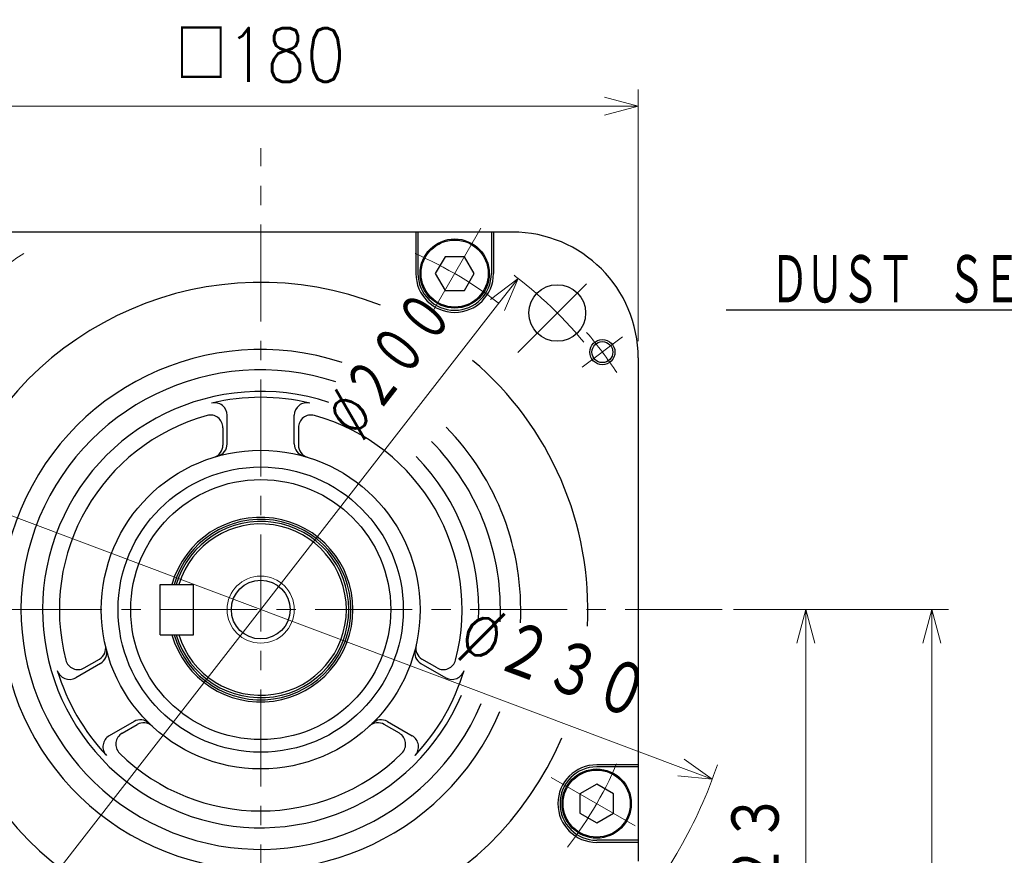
# Model space of a CAD drawing. Header units: millimetres. Extents: x 0 to 1733, y 0 to 1188.
# Tile 152 of 154: x 1043 to 1277, y 761 to 961. Entities that reach past the tile are written whole.
import ezdxf

# ---------------------------------------------------------------- set-up
doc = ezdxf.new("R2010")
doc.units = ezdxf.units.MM
doc.header["$LTSCALE"] = 0.727559
doc.linetypes.add('CENTER', pattern=[50.8, 31.75, -6.35, 6.35, -6.35])
doc.layers.add('NoLayerName_001', color=7, linetype='Continuous')
doc.layers.add('NoLayerName_002', color=7, linetype='Continuous')
doc.styles.get("Standard").update_dxf_attribs({"font": 'txt', "bigfont": 'extfont2'})
doc.dimstyles.get("Standard").update_dxf_attribs({"dimtxt": 2.5, "dimasz": 2.5, "dimexe": 1, "dimexo": 1, "dimtad": 1, "dimdec": 3, "dimzin": 0, "dimdsep": 46, "dimtxsty": 'Standard', "dimcen": 2.5, "dimadec": 3, "dimazin": 0, "dimtfac": 0.75, "dimtdec": 3, "dimtmove": 0, "dimatfit": 3, "dimfxl": 1, "dimarcsym": 0})

# ---------------------------------------------------------------- blocks, each defined once
blk = doc.blocks.new('_OPEN30')
at = {"color": 0, "linetype": 'ByBlock', "lineweight": -2}
for p, q in [((-1, 0.267949), (0, 0)), ((0, 0), (-1, -0.267949)), ((0, 0), (-1, 0))]:
    blk.add_line(p, q, dxfattribs=at)
blk = doc.blocks.new('*D134')
at = {"layer": 'Defpoints', "color": 0}
for p in [(992.34, 860.44), (1207.66, 779.56)]:
    blk.add_point(p, dxfattribs=at)
at = {"layer": 'NoLayerName_002', "color": 0, "linetype": 'Continuous', "lineweight": 13}
blk.add_line((1200.17, 782.38), (999.83, 857.62), dxfattribs=at)
at = {"layer": 'NoLayerName_002', "color": 0, "lineweight": 13, "xscale": 8, "yscale": 8, "zscale": 8}
for p, rotation in [((992.34, 860.44), 159.4127796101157), ((1207.66, 779.56), 339.4127796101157)]:
    blk.add_blockref('_OPEN30', p, dxfattribs=dict(at, rotation=rotation))
at = {"layer": 'NoLayerName_002', "color": 0, "lineweight": 13, "insert": (1170.02, 807.01), "char_height": 14, "attachment_point": 5, "rotation": 339.4128}
blk.add_mtext('\\W0.8000;%%c２３０', dxfattribs=at)
blk = doc.blocks.new('*D135')
at = {"layer": 'Defpoints', "color": 0}
for p in [(1161.38, 898.95), (1038.62, 741.05)]:
    blk.add_point(p, dxfattribs=at)
at = {"layer": 'NoLayerName_002', "color": 0, "linetype": 'Continuous', "lineweight": 13}
blk.add_line((1156.47, 892.63), (1043.53, 747.37), dxfattribs=at)
at = {"layer": 'NoLayerName_002', "color": 0, "lineweight": 13, "xscale": 8.000000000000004, "yscale": 8.000000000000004, "zscale": 8.000000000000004}
for p, rotation in [((1161.38, 898.95), 52.13833477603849), ((1038.62, 741.05), 232.1383347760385)]:
    blk.add_blockref('_OPEN30', p, dxfattribs=dict(at, rotation=rotation))
at = {"layer": 'NoLayerName_002', "color": 0, "lineweight": 13, "insert": (1130.68, 878.52), "char_height": 12.8, "attachment_point": 5, "rotation": 52.1383}
blk.add_mtext('\\W0.7187;%%c２００', dxfattribs=at)
blk = doc.blocks.new('*D136')
at = {"layer": 'Defpoints', "color": 0}
for p in [(1190, 940), (1010, 880), (1190, 880)]:
    blk.add_point(p, dxfattribs=at)
at = {"layer": 'NoLayerName_002', "color": 0, "linetype": 'Continuous', "lineweight": 13}
for p, q in [((1010, 884), (1010, 944)), ((1190, 884), (1190, 944)), ((1018, 940), (1182, 940))]:
    blk.add_line(p, q, dxfattribs=at)
at = {"layer": 'NoLayerName_002', "color": 0, "lineweight": 13, "xscale": 8, "yscale": 8, "zscale": 8, "rotation": 180}
blk.add_blockref('_OPEN30', (1010, 940), dxfattribs=at)
at = {"layer": 'NoLayerName_002', "color": 0, "lineweight": 13, "xscale": 8, "yscale": 8, "zscale": 8}
blk.add_blockref('_OPEN30', (1190, 940), dxfattribs=at)
at = {"layer": 'NoLayerName_002', "color": 0, "lineweight": 13, "insert": (1100, 952.23), "char_height": 12.8, "attachment_point": 5}
blk.add_mtext('\\W0.8594;□180', dxfattribs=at)
blk = doc.blocks.new('*D140')
at = {"layer": 'Defpoints', "color": 0}
for p in [(1208.75, 820), (1230, 820), (1147, 696.7)]:
    blk.add_point(p, dxfattribs=at)
at = {"layer": 'NoLayerName_002', "color": 0, "linetype": 'Continuous', "lineweight": 13}
for p, q in [((1212.75, 820), (1234, 820)), ((1230, 704.7), (1230, 812)), ((1151, 696.7), (1234, 696.7))]:
    blk.add_line(p, q, dxfattribs=at)
at = {"layer": 'NoLayerName_002', "color": 0, "lineweight": 13, "xscale": 8, "yscale": 8, "zscale": 8}
for p, rotation in [((1230, 820), 90), ((1230, 696.7), 270)]:
    blk.add_blockref('_OPEN30', p, dxfattribs=dict(at, rotation=rotation))
at = {"layer": 'NoLayerName_002', "color": 0, "lineweight": 13, "insert": (1218.33, 758.35), "char_height": 12.8, "attachment_point": 5, "rotation": 90}
blk.add_mtext('\\W0.8594;１２３', dxfattribs=at)
blk = doc.blocks.new('*D141')
at = {"layer": 'Defpoints', "color": 0}
for p in [(1208.75, 820), (1260, 820), (1100, 651)]:
    blk.add_point(p, dxfattribs=at)
at = {"layer": 'NoLayerName_001', "color": 0, "linetype": 'Continuous', "lineweight": 13}
for p, q in [((1212.75, 820), (1264, 820)), ((1260, 659), (1260, 812)), ((1104, 651), (1264, 651))]:
    blk.add_line(p, q, dxfattribs=at)
at = {"layer": 'NoLayerName_001', "color": 0, "lineweight": 13, "xscale": 8, "yscale": 8, "zscale": 8}
for p, rotation in [((1260, 820), 90), ((1260, 651), 270)]:
    blk.add_blockref('_OPEN30', p, dxfattribs=dict(at, rotation=rotation))
at = {"layer": 'NoLayerName_001', "color": 0, "lineweight": 13, "insert": (1249.47, 735.5), "char_height": 12.8, "attachment_point": 5, "rotation": 90}
blk.add_mtext('\\W0.8594;169', dxfattribs=at)
blk = doc.blocks.new('ETC_0001')
at = {"color": 7, "linetype": 'Continuous', "lineweight": 25}
for p, q in [((2.31, 8), (0, 4)), ((6.93, 8), (2.31, 8)), ((9.24, 4), (6.93, 8)), ((0, 4), (2.31, 0)), ((6.93, 0), (9.24, 4)), ((2.31, 0), (6.93, 0))]:
    blk.add_line(p, q, dxfattribs=at)
blk = doc.blocks.new('ETC_0002')
at = {"color": 7, "linetype": 'Continuous', "lineweight": 25}
for p, q in [((4, 9.24), (0, 6.93)), ((8, 6.93), (4, 9.24)), ((0, 6.93), (0, 2.31)), ((8, 2.31), (8, 6.93)), ((0, 2.31), (4, 0)), ((4, 0), (8, 2.31))]:
    blk.add_line(p, q, dxfattribs=at)

msp = doc.modelspace()

# ---------------------------------------------------------------- linework, layer by layer
at = {"layer": 'NoLayerName_001', "color": 4, "linetype": 'CENTER', "lineweight": 13}
for p, q in [((1100, 630), (1100, 930)), ((1141.23444766, 891.42015837), (1152.49999869, 910.93266512)), ((1161.31126806, 881.31126806), (1180.25661766, 900.25661766)), ((1176.66900705, 877.77424078), (1186.25263293, 884.99602088)), ((1210, 820), (990, 820)), ((1169.28203057, 780.000001), (1190.93266512, 767.50000131))]:
    msp.add_line(p, q, dxfattribs=at)
at = {"layer": 'NoLayerName_001', "color": 7, "linetype": 'Continuous', "lineweight": 25}
for p, q in [((1160, 910), (1040, 910)), ((1137, 910), (1137, 900.10734985)), ((1137.5, 910), (1137.5, 900.10734985)), ((1155, 910), (1155, 900.10734985)), ((1155.5, 910), (1155.5, 900.10734985)), ((1190, 880), (1190, 760)), ((1092, 859.49683532), (1092, 866.32080398)), ((1108, 859.49683532), (1108, 866.32080398)), ((1091, 863.37049688), (1091, 859.20459157)), ((1109, 863.37049688), (1109, 859.20459157)), ((1076, 814), (1076, 826)), ((1076, 826), (1084, 826)), ((1084, 814), (1084, 826)), ((1076, 814), (1084, 814)), ((1057.94004792, 806.10898019), (1061.54782776, 808.19193285)), ((1142.05995208, 806.10898019), (1138.45217224, 808.19193285)), ((1061.79473725, 807.17978557), (1055.88500703, 803.76780124)), ((1138.20526275, 807.17978557), (1144.11499297, 803.76780124)), ((1069.79473725, 793.32337911), (1063.88500703, 789.91139478)), ((1066.94004792, 790.52052292), (1070.54782776, 792.60347558)), ((1133.05995208, 790.52052292), (1129.45217224, 792.60347558)), ((1130.20526275, 793.32337911), (1136.11499297, 789.91139478)), ((1190, 783), (1180.10734985, 783)), ((1190, 782.5), (1180.10734985, 782.5)), ((1190, 765), (1180.10734985, 765)), ((1190, 764.5), (1180.10734985, 764.5))]:
    msp.add_line(p, q, dxfattribs=at)
for centre, radius in [((1146.25, 900.10734986), 8.25), ((1146.25, 900.10734986), 8), ((1170.71067812, 890.71067812), 6.75), ((1181.46082202, 881.38513236), 3), ((1181.46082202, 881.38513236), 2.5), ((1100, 820), 38), ((1100, 820), 34), ((1100, 820), 31), ((1100, 820), 7), ((1180.10734986, 773.75), 8.25), ((1180.10734986, 773.75), 8)]:
    msp.add_circle(centre, radius, dxfattribs=at)
at = {"layer": 'NoLayerName_001', "color": 4, "linetype": 'Continuous', "lineweight": 13}
msp.add_circle((1100, 820), 8, dxfattribs=at)
at = {"layer": 'NoLayerName_001', "color": 7, "linetype": 'Continuous', "lineweight": 25}
for centre, radius, start, end in [((1160, 880), 30, 0, 90), ((1146.25, 900.10734985), 9.25, 180, 0), ((1146.25, 900.10734985), 8.75, 180, 0), ((1100, 820), 78, 68.5496203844, 336.9170864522), ((1100, 820), 62, 71.7699430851, 336.9170864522), ((1100, 820), 78, 357.0931055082, 49.6187933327), ((1100, 820), 57.15, 71.7699430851, 336.9170864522), ((1100, 820), 52, 71.7699430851, 336.9170864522), ((1100, 820), 50.609, 76.6411760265, 103.3588239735), ((1089, 866.32080398), 3, 0, 103.3588239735), ((1111, 866.32080398), 3, 76.6411760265, 180), ((1100, 820), 48, 105.4660099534, 194.5339900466), ((1088, 863.37049688), 3, 0, 105.4660099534), ((1112, 863.37049688), 3, 74.5339900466, 180), ((1100, 820), 48, 345.4660099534, 74.5339900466), ((1100, 820), 62, 357.0931055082, 44.543662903), ((1088, 859.20459157), 3, 287.0186474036, 0), ((1089, 859.49683532), 3, 285.5626967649, 0), ((1111, 859.49683532), 3, 180, 254.4373032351), ((1112, 859.20459157), 3, 180, 252.9813525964), ((1100, 820), 57.15, 357.0931055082, 44.543662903), ((1100, 820), 52, 357.0931055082, 44.543662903), ((1100, 820), 22, 195.8266201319, 164.1733798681), ((1100, 820), 21.5, 196.2046933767, 163.7953066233), ((1100, 820), 21, 196.601549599, 163.398450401), ((1100, 820), 20.4225, 197.0852110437, 162.9147889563), ((1060.04782776, 810.79000906), 3, 300, 12.9813525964), ((1060.29473725, 809.77786178), 3, 300, 14.4373032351), ((1139.70526275, 809.77786178), 3, 165.5626967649, 240), ((1139.95217224, 810.79000906), 3, 167.0186474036, 240), ((1056.44004792, 808.7070564), 3, 194.5339900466, 300), ((1143.55995208, 808.7070564), 3, 240, 345.4660099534), ((1100, 820), 50.609, 196.6411760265, 223.3588239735), ((1054.38500703, 806.36587745), 3, 196.6411760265, 300), ((1100, 820), 50.609, 316.6411760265, 343.3588239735), ((1145.61499297, 806.36587745), 3, 240, 343.3588239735), ((1071.29473725, 790.7253029), 3, 45.5626967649, 120), ((1128.70526275, 790.7253029), 3, 60, 134.4373032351), ((1072.04782776, 790.00539937), 3, 47.0186474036, 120), ((1127.95217224, 790.00539937), 3, 60, 132.9813525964), ((1065.38500703, 787.31331857), 3, 120, 223.3588239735), ((1068.44004792, 787.92244671), 3, 120, 225.4660099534), ((1131.55995208, 787.92244671), 3, 314.5339900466, 60), ((1134.61499297, 787.31331857), 3, 316.6411760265, 60), ((1100, 820), 48, 225.4660099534, 314.5339900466), ((1180.10734985, 773.75), 9.25, 90, 270), ((1180.10734985, 773.75), 8.75, 90, 270)]:
    msp.add_arc(centre, radius, start, end, dxfattribs=at)
at = {"layer": 'NoLayerName_001', "color": 4, "linetype": 'CENTER', "lineweight": 13}
for radius, start, end in [(101.99999745, 123.6291739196, 130.3708260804), (92.49999769, 52.2514235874, 67.7485764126), (99.9999975, 39.5999767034, 54.4645607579), (101.99999745, 33.6291739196, 40.3708260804), (92.49999769, 322.2514235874, 337.7485764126)]:
    msp.add_arc((1100, 820), radius, start, end, dxfattribs=at)
at = {"layer": 'NoLayerName_001', "color": 4, "linetype": 'Continuous', "lineweight": 13}
msp.add_arc((1100, 820), 115, 319.3355223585, 341.245236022, dxfattribs=at)

# ---------------------------------------------------------------- block references
at = {"layer": 'NoLayerName_001'}
for name, p in [('ETC_0001', (1141.63098145, 896.10699463)), ('ETC_0002', (1176.10705566, 769.13098145))]:
    msp.add_blockref(name, p, dxfattribs=at)

# ---------------------------------------------------------------- texts
at = {"layer": 'NoLayerName_002', "color": 3, "linetype": 'Continuous', "lineweight": 13, "insert": (1297.39575, 892), "char_height": 12.8000001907, "attachment_point": 9, "line_spacing_factor": 0.6}
msp.add_mtext('\\A1;\\W0.6510;\\T0.9200;ＤＵＳＴ\u3000ＳＥＡＬ', dxfattribs=at)

# ---------------------------------------------------------------- dimensions: what is measured, and where the dimension line sits
at = {"layer": 'NoLayerName_001', "color": 3, "linetype": 'Continuous', "lineweight": 13}
dim = msp.add_linear_dim(base=(1260, 820), p1=(1100, 651), p2=(1208.75, 820), angle=90, text='\\W0.8594;<>', dimstyle='Standard', override={"dimtxt": 12.8, "dimasz": 8, "dimexe": 4, "dimexo": 4, "dimgap": 4, "dimdec": 8, "dimzin": 8, "dimblk": 'OPEN30', "dimclrd": 0, "dimclre": 0, "dimclrt": 0, "dimtp": 0, "dimtm": 0, "dimlwd": 13, "dimlwe": 13}, dxfattribs=at)
dim.commit()
dim.dimension.update_dxf_attribs({"geometry": '*D141', "text_midpoint": (1260, 735.4999997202), "dimtype": 160})
at = {"layer": 'NoLayerName_002', "color": 3, "linetype": 'Continuous', "lineweight": 13}
dim = msp.add_linear_dim(base=(1190, 940), p1=(1010, 880), p2=(1190, 880), text='\\W0.8594;<>', dimstyle='Standard', override={"dimtxt": 12.8, "dimasz": 8, "dimexe": 4, "dimexo": 4, "dimgap": 4, "dimdec": 8, "dimzin": 8, "dimpost": '□<>', "dimblk": 'OPEN30', "dimclrd": 0, "dimclre": 0, "dimclrt": 0, "dimtp": 0, "dimtm": 0, "dimlwd": 13, "dimlwe": 13}, dxfattribs=at)
dim.commit()
dim.dimension.update_dxf_attribs({"geometry": '*D136', "text_midpoint": (1100, 940), "dimtype": 160})
for p1, p2, text, override, picture, middle in [((1038.62428883, 741.05050932), (1161.37571117, 898.94949068), '\\W0.7187;%%c２００', {"dimtxt": 12.8, "dimasz": 8, "dimgap": 4.000003, "dimdec": 0, "dimzin": 8, "dimpost": '%%c<>', "dimblk": 'OPEN30', "dimcen": 0, "dimse1": 1, "dimse2": 1, "dimclrd": 0, "dimclre": 0, "dimclrt": 0, "dimtp": 0, "dimtm": 0, "dimatfit": 2, "dimlwd": 13, "dimlwe": 13}, '*D135', (1139.91370626, 871.34224468)), ((992.34413122, 860.43777833), (1207.65586878, 779.56222167), '\\W0.8000;%%c２３０', {"dimtxt": 14, "dimasz": 8, "dimgap": 4.000008, "dimdec": 0, "dimzin": 8, "dimpost": '%%c<>', "dimblk": 'OPEN30', "dimcen": 0, "dimse1": 1, "dimse2": 1, "dimclrd": 0, "dimclre": 0, "dimclrt": 0, "dimtp": 0, "dimtm": 0, "dimatfit": 2, "dimlwd": 13, "dimlwe": 13}, '*D134', (1165.64137853, 795.34373607))]:
    dim = msp.add_diameter_dim_2p(p1=p1, p2=p2, text=text, dimstyle='Standard', override=override, dxfattribs=at)
    dim.commit()
    dim.dimension.update_dxf_attribs({"geometry": picture, "text_midpoint": middle, "dimtype": 163})
dim = msp.add_linear_dim(base=(1230, 820), p1=(1147, 696.7), p2=(1208.75, 820), angle=90, text='\\W0.8594;１２３', dimstyle='Standard', override={"dimtxt": 12.8, "dimasz": 8, "dimexe": 4, "dimexo": 4, "dimgap": 4, "dimdec": 8, "dimzin": 8, "dimblk": 'OPEN30', "dimclrd": 0, "dimclre": 0, "dimclrt": 0, "dimtp": 0, "dimtm": 0, "dimlwd": 13, "dimlwe": 13}, dxfattribs=at)
dim.commit()
dim.dimension.update_dxf_attribs({"geometry": '*D140', "text_midpoint": (1230, 758.34999972), "dimtype": 160})

# ---------------------------------------------------------------- leaders
at = {"layer": 'NoLayerName_002', "color": 3, "linetype": 'Continuous', "lineweight": 13, "annotation_type": 0, "has_hookline": 1, "hookline_direction": 1, "text_width": 86.38880787}
msp.add_leader([(1314.53524557, 851), (1306.02075, 891.375), (1298.02075, 891.375)], dimstyle='Standard', override={"dimtxt": 12.8, "dimasz": 8, "dimldrblk": 'OPEN30'}, dxfattribs=at)

doc.saveas('drawing.dxf')
